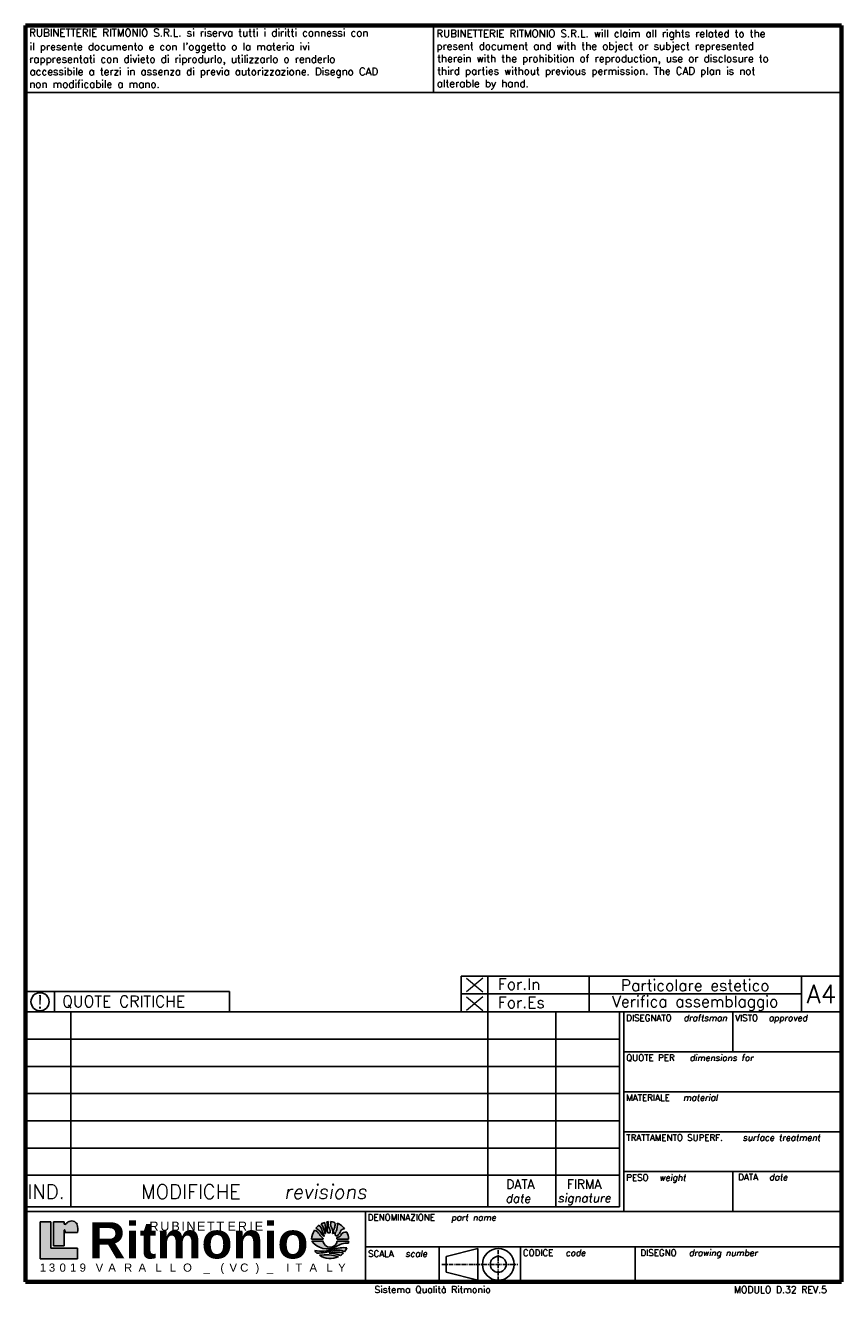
# Paper-space layout 'Layout1' of a CAD drawing. Extents: x 217 to 741, y -577 to 206.
# Tile 3 of 5: x 217 to 397, y -74 to 206. Entities that reach past the tile are written whole.
import ezdxf
from ezdxf.enums import TextEntityAlignment as Align

# ---------------------------------------------------------------- set-up
doc = ezdxf.new("R2010")
doc.units = 0
doc.header["$LTSCALE"] = 3
doc.linetypes.add('CENTER', pattern=[2, 1.25, -0.25, 0.25, -0.25])
doc.layers.get('0').update_dxf_attribs({"linetype": 'CONTINUOUS'})
doc.layers.add('DISEGNO', color=7, linetype='CONTINUOUS', lineweight=70)
doc.layers.add('QUOTA', color=7, linetype='CONTINUOUS')
doc.layers.add('TABELLA', color=7, linetype='CONTINUOUS')
doc.styles.add('ROMANS', font='romans', dxfattribs={"height": 2.5})
doc.styles.add('SIMPLEX', font='simplex', dxfattribs={"height": 2.5})
doc.styles.get("Standard").update_dxf_attribs({"font": 'romans.shx'})

# ---------------------------------------------------------------- blocks, each defined once
blk = doc.blocks.new('Cartiglio 2004 A4')
for points in [[(-168.53, 5.05), (-168.53, 7.39), (-174.37, 7.39), (-174.37, 13.23), (-176.71, 13.23), (-176.71, 5.05)], [(-168.57, 12.67, 0.422647), (-170.59, 13.2, 0.062253), (-171.08, 12.77, -0.878026), (-171.45, 12.88), (-171.45, 13.23), (-173.79, 13.23), (-173.79, 7.97), (-171.45, 7.97), (-171.45, 11.37, -1.004457), (-171.27, 11.37, -0.064952), (-171.28, 10.9), (-168.5, 10.9, 0.095763)]]:
    blk.add_hatch(color=256).paths.add_polyline_path(points)
h = blk.add_hatch(color=256)
h.paths.add_polyline_path([(-115.21, 12.51, 0.072008), (-115.95, 11.82, -0.183297), (-114.59, 10.44, 0.174261), (-114.15, 10.04, -0.03425), (-114.02, 10.21, -0.204319), (-114.57, 11.16, 0.13243)])
h.paths.add_polyline_path([(-114.01, 13.12, 0.051071), (-114.81, 12.78, -0.159306), (-114.03, 10.8, 0.898951), (-113.79, 10.75, 0.062339)])
h.paths.add_polyline_path([(-113.16, 13.28, 0.027586), (-113.51, 13.23, -0.059434), (-113.45, 11.36, 0.207386), (-113.23, 10.73, -0.052779), (-112.78, 10.78, 0.162165), (-112.99, 11.85, -0.187507)])
h.paths.add_polyline_path([(-111.71, 12.69, 0.251269), (-111.99, 13.19, 0.067564), (-112.62, 13.27, 0.202815), (-112.5, 11.98, -0.164282), (-112.26, 10.68, -0.00142), (-112.09, 10.6, -0.097642), (-111.87, 11.86, 0.140188)])
h.paths.add_polyline_path([(-110.32, 12.39, 0.076446), (-111.25, 12.94, -0.14038), (-111.46, 11.13, 0.221126), (-111.69, 10.31, -0.033971), (-111.55, 10.15, 0.240268), (-110.93, 10.43, 0.138388), (-110.63, 10.89, -0.321937), (-109.65, 11.68, 0.134906)])
h.paths.add_polyline_path([(-109.11, 10.95, 0.377437), (-110.41, 10.3, -0.222294), (-111.34, 9.77, -0.041971), (-111.25, 9.43), (-108.72, 9.43, 0.096772)])
h.paths.add_polyline_path([(-108.72, 8.98), (-111.25, 8.98, -0.862659), (-114.37, 8.98), (-116.83, 8.98, 0.359786), (-111.55, 7.71, -0.167524), (-108.77, 8.53, 0.010045)])
h.paths.add_polyline_path([(-115.11, 10.48, 0.139617), (-116.22, 11.39, 0.14567), (-116.9, 9.43), (-114.37, 9.43, 0.000179), (-114.34, 9.57, -0.13251)])
h.paths.add_polyline_path([(-112.19, 6.84, -0.186312), (-109.61, 6.65, 0.061224), (-109.09, 7.5, 0.100261), (-112.13, 7.18, -0.120579), (-116.19, 6.9, 0.049057), (-115.68, 6.29, 0.047179)])
h.paths.add_polyline_path([(-109.87, 6.36, 0.148421), (-112.97, 6.3, -0.111083), (-110.49, 5.83, 0.049864)])
h.paths.add_polyline_path([(-115.16, 5.86, 0.277839), (-110.95, 5.56, 0.112377)])
for p, q in [((0, 67.41), (-8.86, 67.41)), ((-8.86, 67.41), (-8.86, 59.5)), ((-8.86, 67.41), (-8.86, 59.5)), ((-180, 64), (-180, 59.5)), ((-180, 64), (-134.97, 64)), ((-173.55, 59.5), (-173.55, 64)), ((-134.97, 64), (-134.97, 59.5)), ((-8.86, 63.46), (-83.87, 63.46)), ((-180, 59.5), (-180, 53.5)), ((-180, 59.5), (-180, 16.5)), ((-180, 59.5), (-180, 0)), ((-180, 59.5), (0, 59.5)), ((-134.97, 59.5), (-180, 59.5)), ((-170, 59.5), (-170, 16.5)), ((-83.87, 59.5), (-8.86, 59.5)), ((-78, 59.5), (-78, 16.5)), ((-63, 59.5), (-63, 16.5)), ((-49, 59.5), (-49, 16.5)), ((-48, 59.5), (-48, 15.5)), ((-24, 59.5), (-24, 50.7)), ((0, 0), (0, 59.5)), ((-180, 53.5), (-180, 47.5)), ((-180, 53.5), (-49, 53.5)), ((-48, 50.7), (0, 50.7)), ((-180, 47.5), (-180, 41.5)), ((-180, 47.5), (-49, 47.5)), ((-180, 41.5), (-180, 35.5)), ((-180, 41.5), (-49, 41.5)), ((-48, 41.9), (0, 41.9)), ((-180, 35.5), (-180, 29.5)), ((-180, 35.5), (-49, 35.5)), ((-48, 33.1), (0, 33.1)), ((-180, 29.5), (-180, 23.5)), ((-180, 29.5), (-49, 29.5)), ((-180, 23.5), (-49, 23.5)), ((-48, 24.3), (0, 24.3)), ((-24, 24.3), (-24, 15.5)), ((-180, 16.5), (-49, 16.5)), ((-180, 15.5), (0, 15.5)), ((-105, 15.5), (-105, 0)), ((-48, 15.5), (-24, 15.5)), ((-24, 15.5), (0, 15.5)), ((-105, 7.7), (0, 7.7)), ((-88.79, 7.7), (-88.79, 0)), ((-87.23, 5.6), (-80.23, 7.35)), ((-87.23, 5.6), (-87.23, 2.1)), ((-80.23, 7.35), (-80.23, 0.35)), ((-70.79, 7.7), (-70.79, 0)), ((-45.5, 7.7), (-45.5, 0)), ((-180, 0), (0, 0)), ((-87.23, 2.1), (-80.23, 0.35))]:
    blk.add_line(p, q)
at = {"color": 7}
for p, q in [((-176.71, 13.23, -84.17), (-174.37, 13.23, -84.17)), ((-176.71, 5.05, -84.17), (-176.71, 13.23, -84.17)), ((-174.37, 13.23, -84.17), (-174.37, 7.39, -84.17)), ((-173.79, 13.23, -84.17), (-173.79, 7.97, -84.17)), ((-171.45, 13.23, -84.17), (-173.79, 13.23, -84.17)), ((-171.45, 13.23, -84.17), (-171.45, 12.82, -84.17)), ((-171.44, 12.79, -84.17), (-171.45, 12.82, -84.17)), ((-171.45, 11.37, -84.17), (-171.45, 7.97, -84.17)), ((-168.5, 10.9, -84.17), (-171.28, 10.9, -84.17)), ((-116.9, 9.43, -75.03), (-114.37, 9.43, -75.03)), ((-116.83, 8.98, -75.03), (-114.37, 8.98, -75.03)), ((-111.25, 9.43, -75.03), (-108.72, 9.43, -75.03)), ((-111.25, 8.98, -75.03), (-108.72, 8.98, -75.03)), ((-168.53, 7.39, -84.17), (-174.37, 7.39, -84.17)), ((-171.45, 7.97, -84.17), (-173.79, 7.97, -84.17)), ((-168.53, 7.39, -84.17), (-168.53, 5.05, -84.17)), ((-168.53, 5.05, -84.17), (-176.71, 5.05, -84.17))]:
    blk.add_line(p, q, dxfattribs=at)
at = {"linetype": 'CENTER', "ltscale": 0.25}
for p, q in [((-75.73, 0.08), (-75.73, 7.59)), ((-88.15, 3.85), (-71.4, 3.85))]:
    blk.add_line(p, q, dxfattribs=at)
for centre, radius in [((-176.77, 61.75), 2), ((-75.73, 3.85), 3.5), ((-75.73, 3.85), 1.75)]:
    blk.add_circle(centre, radius)
at = {"color": 7}
for centre, radius, start, end in [((-171.26, 12.85, -84.17), 0.194, 188.7363, 336.3996), ((-171.36, 11.37, -84.17), 0.0877, 359.7452, 180.2548), ((-173.08, 11.17, -84.17), 1.82, 351.4316, 6.2967), ((-169.11, 11.04, -84.17), 2.62, 124.2834, 138.5324), ((-169.84, 11.96, -84.17), 1.46, 29.4819, 121.1266), ((-173.13, 11.6, -84.17), 4.69, 351.3906, 13.2711), ((-113.27, 9.27, -75.03), 3.64, 144.2829, 177.435), ((-117.27, 8.99, -75.03), 2.62, 34.6548, 66.4471), ((-113.23, 9.61, -75.03), 3.51, 124.3702, 140.8448), ((-117.09, 9.33, -75.03), 2.74, 23.9349, 65.4822), ((-117.38, 10.64, -75.03), 2.86, 10.4986, 40.6757), ((-112.73, 9.03, -75.03), 4.28, 107.4058, 119.1001), ((-117.44, 10.6, -75.03), 3.42, 3.3705, 39.5766), ((-123.36, 11.06, -75.03), 9.58, 358.1729, 12.4415), ((-112.89, 10.08, -75.03), 3.21, 94.8967, 101.2174), ((-121.35, 12.05, -75.03), 7.92, 354.9482, 8.5639), ((-112.62, 11.31, -75.03), 0.841, 176.5627, 223.5208), ((-111.23, 12.79, -75.03), 1.99, 165.6817, 208.1354), ((-114.5, 11.01, -75.03), 1.73, 352.3432, 29.1591), ((-111.03, 12.76, -75.03), 1.66, 162.2104, 208.1354), ((-112.6, 10.93, -75.03), 2.34, 74.9692, 90.4302), ((-114.3, 10.97, -75.03), 2.06, 351.7821, 29.1591), ((-108.78, 10.66, -75.03), 3.31, 158.7578, 181.065), ((-112.32, 12.67, -75.03), 0.613, 1.6496, 58.0683), ((-113.23, 12.56, -75.03), 1.53, 332.8385, 4.7593), ((-112.56, 9.64, -75.03), 3.55, 50.8383, 68.3243), ((-111.28, 10.82, -75.03), 1.84, 27.5633, 58.2958), ((-113.43, 11.54, -75.03), 4.27, 216.9201, 296.1525), ((-113.04, 11.46, -75.03), 2.29, 205.2885, 235.4817), ((-113.8, 10.85, -75.03), 0.883, 207.4553, 246.9959), ((-113.18, 11.33, -75.03), 1.4, 186.3335, 233.0705), ((-307.4, 56.44, -75.03), 198.67, 346.3113, 346.3524), ((-112.81, 9.21, -75.03), 1.58, 188.434, 351.566), ((-112.81, 9.2, -75.03), 1.57, 140.2923, 148.1388), ((-113.91, 10.79, -75.03), 0.125, 175.3101, 343.1261), ((-112.78, 8.67, -75.03), 2.11, 90.0294, 102.1143), ((-126.6, -19.39, -75.03), 33.31, 64.185, 64.5105), ((-110.69, 10.47, -75.03), 1.01, 139.1523, 189.0281), ((-112.81, 9.2, -75.03), 1.57, 36.9867, 44.7694), ((-111.51, 10.9, -75.03), 0.745, 266.8344, 320.8753), ((-108.97, 4.09, -75.03), 4.44, 87.418, 125.5235), ((-111.44, 11.03, -75.03), 1.27, 274.723, 324.854), ((-113.3, 9.04, -75.03), 2.09, 10.665, 20.2784), ((-111.61, 11.2, -75.03), 1.03, 310.9486, 342.5563), ((-109.39, 9.89, -75.03), 1.1, 75.2266, 157.94), ((-112.81, 9.2, -75.03), 4.09, 3.1644, 25.2741), ((-119.93, 10.15, -75.03), 11.28, 351.7324, 354.0344), ((-114.73, 15.35, -75.03), 8.58, 260.2065, 287.7084), ((-112.81, 9.2, -75.03), 4.09, 214.2385, 225.4724), ((-116.89, 25, -75.03), 18.75, 273.6887, 284.4933), ((-113.71, -3.55, -75.03), 9.51, 73.1388, 98.7861), ((-112.81, 9.2, -75.03), 4.09, 234.9077, 297.0172), ((-111.33, 1.21, -75.03), 5.35, 74.1654, 107.9345), ((-112.77, 0.55, -75.03), 5.76, 66.6254, 91.9798), ((-111.15, 3.4, -75.03), 3.6, 64.6752, 106.8909), ((-109.81, -0.16, -75.03), 7.7, 84.5931, 107.4948), ((-112.81, 9.2, -75.03), 4.09, 304.5474, 315.9658), ((-112.81, 9.2, -75.03), 4.09, 321.4505, 335.4644)]:
    blk.add_arc(centre, radius, start, end, dxfattribs=at)
for centre, radius, start, end in [((-114.5, 12.41, -75.03), 3.3, 337.2822, 9.2461), ((-109.59, 10.6, -75.03), 1.07, 93.0584, 164.5363)]:
    blk.add_arc(centre, radius, start, end)
at = {"layer": 'DISEGNO'}
for p, q in [((0, 67.41), (0, 59.5)), ((0, 0), (-180, 0)), ((-180, 0), (0, 0))]:
    blk.add_line(p, q, dxfattribs=at)
at = {"layer": 'QUOTA', "color": 7}
for p, q in [((-83.87, 67.41), (-8.86, 67.41)), ((-83.87, 67.41), (-83.87, 59.5)), ((-78, 67.41), (-78, 59.5)), ((-55.71, 67.41), (-55.71, 59.5)), ((-47.73, 59.5), (-8.86, 59.5))]:
    blk.add_line(p, q, dxfattribs=at)
for s, height, style, p in [('QUOTE CRITICHE', 2.5, 'SIMPLEX', (-171.88, 60.59)), ('Sistema Qualità Ritmonio', 1.5, 'ROMANS', (-103.02, -2.44))]:
    blk.add_text(s, height=height, dxfattribs=dict(style=style)).set_placement(p)
at = {"style": 'ROMANS', "oblique": 10}
blk.add_text('revisions', height=3.15, dxfattribs=at).set_placement((-122.97, 18.3))
for s, insert, char_height, width, attachment_point in [('{\\fArial|b0|i0|c0|p32;!}', (-176.77, 61.75), 3, 3.4192, 5), ('{\\fArial|b1|i0|c0|p34;Ritmonio}', (-166, 13.15), 8, 49.3149, 1), ('{\\fArial Unicode MS|b0|i0|c0|p34;R}', (-152.65, 13.27), 2, 49.3149, 1), ('{\\fArial Unicode MS|b0|i0|c0|p34;U}', (-150.26, 13.27), 2, 49.3149, 1), ('{\\fArial Unicode MS|b0|i0|c0|p34;B}', (-147.81, 13.27), 2, 49.3149, 1), ('{\\fArial Unicode MS|b0|i0|c0|p34;I}', (-145.58, 13.27), 2, 49.3149, 1), ('{\\fArial Unicode MS|b0|i0|c0|p34;N}', (-144.49, 13.27), 2, 49.3149, 1), ('{\\fArial Unicode MS|b0|i0|c0|p34;E}', (-142.18, 13.27), 2, 49.3149, 1), ('{\\fArial Unicode MS|b0|i0|c0|p34;T}', (-139.97, 13.27), 2, 49.3149, 1), ('{\\fArial Unicode MS|b0|i0|c0|p34;T}', (-137.86, 13.27), 2, 49.3149, 1), ('{\\fArial Unicode MS|b0|i0|c0|p34;E}', (-135.43, 13.27), 2, 49.3149, 1), ('{\\fArial Unicode MS|b0|i0|c0|p34;R}', (-133.13, 13.27), 2, 49.3149, 1), ('{\\fArial Unicode MS|b0|i0|c0|p34;I}', (-130.6, 13.27), 2, 49.3149, 1), ('{\\fArial Unicode MS|b0|i0|c0|p34;E}', (-129.45, 13.27), 2, 49.3149, 1), ('{\\fArial Unicode MS|b0|i0|c0|p34;1}', (-176.83, 4.04), 1.8, 49.3149, 1), ('{\\fArial Unicode MS|b0|i0|c0|p34;3}', (-174.83, 4.04), 1.8, 49.3149, 1), ('{\\fArial Unicode MS|b0|i0|c0|p34;0}', (-172.47, 4.04), 1.8, 49.3149, 1), ('{\\fArial Unicode MS|b0|i0|c0|p34;1}', (-170.17, 4.04), 1.8, 49.3149, 1), ('{\\fArial Unicode MS|b0|i0|c0|p34;9}', (-168.05, 4.04), 1.8, 49.3149, 1), ('{\\fArial|b0|i0|c0|p34;V}', (-164.51, 4.04), 1.8, 49.3149, 1), ('{\\fArial|b0|i0|c0|p34;A}', (-161.72, 4.04), 1.8, 49.3149, 1), ('{\\fArial|b0|i0|c0|p34;R}', (-158.27, 4.04), 1.8, 49.3149, 1), ('{\\fArial|b0|i0|c0|p34;A}', (-155.06, 4.04), 1.8, 49.3149, 1), ('{\\fArial|b0|i0|c0|p34;L}', (-151.31, 4.04), 1.8, 49.3149, 1), ('{\\fArial|b0|i0|c0|p34;L}', (-148.17, 4.04), 1.8, 49.3149, 1), ('{\\fArial|b0|i0|c0|p34;O}', (-145.23, 4.04), 1.8, 49.3149, 1), ('{\\fArial|b0|i0|c0|p34;(}', (-137, 4.04), 1.8, 49.3149, 1), ('{\\fArial|b0|i0|c0|p34;V}', (-135, 4.04), 1.8, 49.3149, 1), ('{\\fArial|b0|i0|c0|p34;C}', (-132.64, 4.04), 1.8, 49.3149, 1), ('{\\fArial|b0|i0|c0|p34;)}', (-129.26, 4.04), 1.8, 49.3149, 1), ('{\\fArial|b0|i0|c0|p34;I}', (-122.46, 4.04), 1.8, 49.3149, 1), ('{\\fArial|b0|i0|c0|p34;T}', (-120.46, 4.04), 1.8, 49.3149, 1), ('{\\fArial|b0|i0|c0|p34;A}', (-117.36, 4.04), 1.8, 49.3149, 1), ('{\\fArial|b0|i0|c0|p34;L}', (-113.61, 4.04), 1.8, 49.3149, 1), ('{\\fArial|b0|i0|c0|p34;Y}', (-111.05, 4.04), 1.8, 49.3149, 1), ('{\\fArial|b0|i0|c0|p34;_}', (-140.69, 4.04), 1.8, 49.3149, 1), ('{\\fArial|b0|i0|c0|p34;_}', (-126.74, 4.04), 1.8, 49.3149, 1)]:
    blk.add_mtext(s, dxfattribs=dict(insert=insert, char_height=char_height, width=width, attachment_point=attachment_point))
at = {"width": 2}
for tag, p in [('FOR._IN', (-80.94, 65.43)), ('FOR._ES', (-80.94, 61.32))]:
    blk.add_attdef(tag, text='', height=3, dxfattribs=at).set_placement(p, align=Align.MIDDLE)
for tag, height, p in [('PARTICOLARE_ESTETICO', 2.5, (-32.29, 65.43)), ('FORMATO', 4, (-4.43, 63.46)), ('VERIFICA_ASSEMBLAGGIO', 2.5, (-32.29, 61.48)), ('INDICE_DI_MODIFICA_6', 3, (-175, 56.5)), ('DATA_MODIFICA6', 1.7, (-70.5, 56.5)), ('MODIFICATORE6', 1.7, (-56, 56.5)), ('INDICE_DI_MODIFICA_5', 3, (-175, 50.5)), ('DATA_MODIFICA5', 1.7, (-70.5, 50.5)), ('MODIFICATORE5', 1.7, (-56, 50.5)), ('INDICE_DI_MODIFICA4', 3, (-175, 44.5)), ('DATA_MODIFICA4', 1.7, (-70.5, 44.5)), ('MODIFICATORE4', 1.7, (-56, 44.5)), ('INDICE_DI_MODIFICA3', 3, (-175, 38.5)), ('DATA_MODIFICA3', 1.7, (-70.5, 38.5)), ('MODIFICATORE3', 1.7, (-56, 38.5)), ('INDICE_DI_MODIFICA2', 3, (-175, 32.5)), ('DATA_MODIFICA2', 1.7, (-70.5, 32.5)), ('MODIFICATORE2', 1.7, (-56, 32.5)), ('INDICE_DI_MODIFICA1', 2.75, (-175, 26.5)), ('DATA_MODIFICA1', 1.7, (-70.5, 26.5)), ('MODIFICATORE1', 1.7, (-56, 26.5))]:
    blk.add_attdef(tag, text='', height=height).set_placement(p, align=Align.MIDDLE)
for tag, p in [('MODIFICA6_LINEA1', (-169.5, 57.2)), ('MODIFICA6_LINEA2', (-169.5, 54.5)), ('MODIFICA5_LINEA1', (-169.5, 51.2)), ('MODIFICA5_LINEA2', (-169.5, 48.5)), ('MODIFICA4_LINEA1', (-169.5, 45.4)), ('MODIFICA4_LINEA2', (-169.5, 42.5)), ('MODIFICA3_LINEA1', (-169.5, 39.4)), ('MODIFICA3_LINEA2', (-169.5, 36.5)), ('MODIFICA2_LINEA1', (-169.5, 33.4)), ('MODIFICA2_LINEA2', (-169.5, 30.5)), ('MODIFICA1_LINEA1', (-169.5, 27.4)), ('MODIFICA1_LINEA2', (-169.5, 24.5))]:
    blk.add_attdef(tag, p, '', height=1.8)
for tag, p in [('DISEGNATO', (-36, 50.7)), ('VISTO', (-12, 50.7)), ('QUOTE_PER', (-24, 42.4)), ('MATERIALE', (-24, 36.21)), ('STAMPATO', (-24, 33.1)), ('TRATTAMENTO_SUPERFICIALE', (-24, 24.3)), ('PESO', (-36, 16)), ('DATA', (-12, 16)), ('DENOMINAZIONE', (-47.5, 8.2)), ('SCALA', (-98.15, 0.5)), ('CODICE', (-59.39, 0.5))]:
    blk.add_attdef(tag, text='', height=2.25).set_placement(p, align=Align.BOTTOM_CENTER)
at = {"lineweight": 70}
blk.add_attdef('DISEGNO', text='', height=3, dxfattribs=at).set_placement((-21.5, 0.5), align=Align.BOTTOM_CENTER)
at = {"layer": 'QUOTA', "color": 7, "style": 'ROMANS'}
for s, p in [('For.In', (-75.77, 64.4)), ('For.Es', (-75.77, 60.36))]:
    blk.add_text(s, height=2.5, dxfattribs=at).set_placement(p)
at = {"layer": 'TABELLA', "style": 'ROMANS'}
for s, height, p in [('DISEGNATO', 1.4, (-47.5, 57.5)), ('VISTO', 1.4, (-23.5, 57.5)), ('QUOTE PER', 1.4, (-47.5, 48.7)), ('MATERIALE', 1.4, (-47.5, 39.9)), ('TRATTAMENTO SUPERF.', 1.4, (-47.5, 31.1)), ('DATA', 2, (-73.99, 20.53)), ('FIRMA', 2, (-60.6, 20.53)), ('PESO', 1.4, (-47.5, 22.3)), ('DATA', 1.4, (-22.81, 22.38)), ('IND.', 3.15, (-179.56, 18.3)), ('MODIFICHE', 3.15, (-154.51, 18.3)), ('DENOMINAZIONE', 1.4, (-104.5, 13.5)), ('SCALA', 1.4, (-104.42, 5.51)), ('CODICE', 1.4, (-70.29, 5.7)), ('DISEGNO', 1.4, (-44.38, 5.7)), ('MODULO D.32 REV.5', 1.5, (-23.74, -2.47))]:
    blk.add_text(s, height=height, dxfattribs=at).set_placement(p)
at = {"layer": 'TABELLA', "style": 'ROMANS', "oblique": 10}
for s, height, p in [('draftsman', 1.4, (-34.87, 57.5)), ('approved', 1.4, (-16.1, 57.5)), ('dimensions for', 1.4, (-33.53, 48.7)), ('material', 1.4, (-34.97, 39.9)), ('surface treatment', 1.4, (-21.81, 31.1)), ('weight', 1.4, (-40.24, 22.3)), ('date', 1.4, (-16, 22.38)), ('date', 1.9, (-74.15, 17.45)), ('signature', 1.9, (-62.63, 17.55)), ('part name', 1.4, (-86.12, 13.5)), ('scale', 1.4, (-96.2, 5.51)), ('code', 1.4, (-60.9, 5.7)), ('drawing number', 1.4, (-33.7, 5.7))]:
    blk.add_text(s, height=height, dxfattribs=at).set_placement(p)

psp = doc.layouts.get("Layout1")

# ---------------------------------------------------------------- linework, layer by layer
for p, q in [((307.26, 190.9), (307.26, 205.7)), ((217.26, 190.9), (397.26, 190.9))]:
    psp.add_line(p, q)
at = {"layer": 'DISEGNO'}
for p, q in [((217.26, 205.7), (397.26, 205.7)), ((217.26, 205.7), (397.26, 205.7)), ((217.26, 205.7), (217.26, -71.3)), ((397.26, 205.7), (397.26, -71.3)), ((397.26, 193.01), (397.26, 205.7))]:
    psp.add_line(p, q, dxfattribs=at)

# ---------------------------------------------------------------- block references
at = {"layer": 'QUOTA'}
psp.add_blockref('Cartiglio 2004 A4', (397.26, -71.3), dxfattribs=at).add_auto_attribs({'FORMATO': 'A4', 'FOR._IN': 'X', 'PARTICOLARE_ESTETICO': 'Particolare estetico', 'VERIFICA_ASSEMBLAGGIO': 'Verifica assemblaggio', 'FOR._ES': 'X'})

# ---------------------------------------------------------------- texts
for s, p in [('RUBINETTERIE RITMONIO S.R.L. si riserva tutti i diritti connessi con ', (218.1, 203.26)), ('RUBINETTERIE RITMONIO S.R.L. will claim all rights related to the ', (307.9, 203.08)), ("il presente documento e con l'oggetto o la materia ivi ", (218.18, 200.2)), ('present document and with the object or subject represented ', (307.9, 200.33)), ('rappresentati con divieto di riprodurlo, utilizzarlo o renderlo ', (218.1, 197.45)), ('therein with the prohibition of reproduction, use or disclosure to ', (308.06, 197.58)), ('accessibile a terzi in assenza di previa autorizzazione. Disegno CAD ', (218.18, 194.7)), ('third parties without previous permission. The CAD plan is not ', (308.06, 194.83)), ('non modificabile a mano.', (218.1, 191.95)), ('alterable by hand.', (307.98, 192.08))]:
    psp.add_text(s, height=1.65).set_placement(p)

doc.saveas('drawing.dxf')
